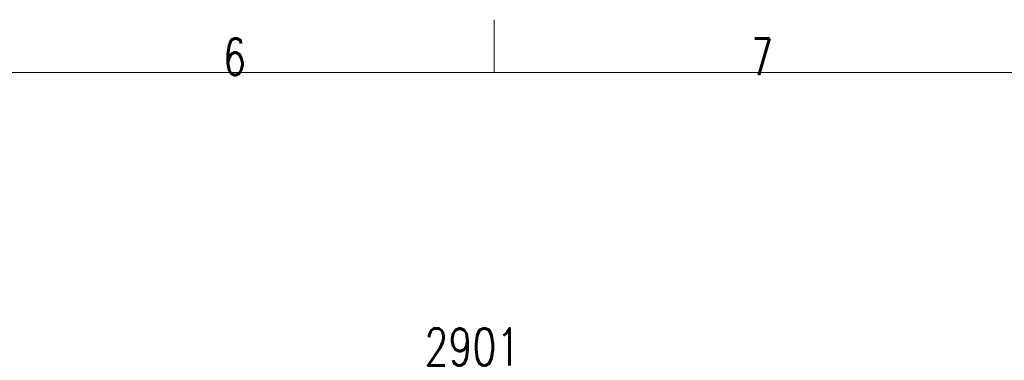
# Model space of a CAD drawing. Header units: inches. Extents: x 0 to 23760, y -13 to 16800.
# Tile 189 of 247: x 10084 to 13812, y 15510 to 16800. Entities that reach past the tile are written whole.
import ezdxf

# ---------------------------------------------------------------- set-up
doc = ezdxf.new("R2010")
doc.units = ezdxf.units.IN
doc.layers.add('210', color=7, linetype='Continuous', true_color=0xffffff)
doc.layers.add('254', color=7, linetype='Continuous', true_color=0xffffff)
doc.styles.add('latin_extended', font='simplex.shx')

msp = doc.modelspace()

# ---------------------------------------------------------------- linework, layer by layer
at = {"layer": '210', "color": 7, "linetype": 'Continuous', "lineweight": 18}
for p, q in [((11880, 16600), (11880, 16800)), ((200, 16600), (23560, 16600))]:
    msp.add_line(p, q, dxfattribs=at)

# ---------------------------------------------------------------- texts
at = {"layer": '210', "color": 211, "linetype": 'Continuous', "lineweight": 18, "char_height": 140, "attachment_point": 7, "line_spacing_factor": 0.963855, "style": 'latin_extended'}
for s, insert in [('\\W0.7067;6', (10855.328, 16589.303)), ('\\W0.6563;7', (12855.328, 16589.303))]:
    msp.add_mtext(s, dxfattribs=dict(at, insert=insert))
at = {"layer": '254', "color": 2, "linetype": 'Continuous', "lineweight": 13, "insert": (11616.478, 15490.947), "char_height": 140, "attachment_point": 7, "line_spacing_factor": 0.963855, "style": 'latin_extended'}
msp.add_mtext('\\W0.7572;2901', dxfattribs=at)

doc.saveas('drawing.dxf')
